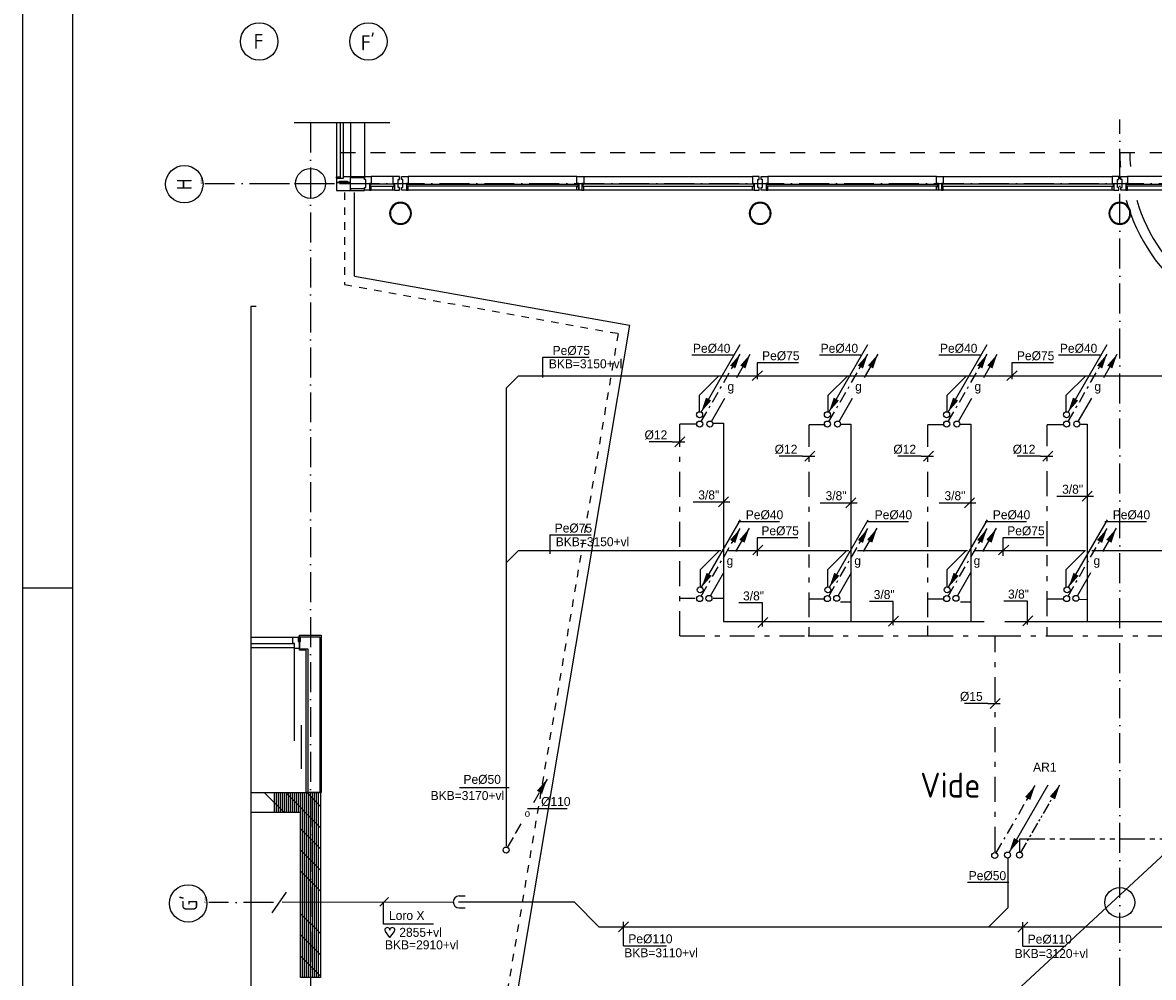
# Model space of a CAD drawing. Extents: x -39327 to 109237, y 358172 to 442272.
# Tile 2 of 96: x -39327 to -16689, y 380072 to 399192. Entities that reach past the tile are written whole.
import ezdxf
from ezdxf.enums import TextEntityAlignment as Align

# ---------------------------------------------------------------- set-up
doc = ezdxf.new("R2010")
doc.units = 0
doc.header["$LTSCALE"] = 100
for name, pattern in [('2322109', [10, 5, -2, 1, -2]), ('2322110', [10, 5, -1, 1, -1, 1, -1]), ('2322121', [2000, 1000, 1000]), ('2322134', [45, 40, -5]), ('CENTER4', [5, 3.125, -0.625, 0.625, -0.625]), ('DASHDOT', [9, 6, -1.5, 0, -1.5]), ('DASHED', [3, 1.5, -1.5]), ('HIDDEN', [2, 1, -1]), ('LURETOUR', [6, 4, -2])]:
    doc.linetypes.add(name, pattern=pattern)
doc.layers.get('0').update_dxf_attribs({"linetype": 'CONTINUOUS'})
for name, color, linetype in [('00KAD025', 2, 'CONTINUOUS'), ('00KAD070', 5, 'CONTINUOUS'), ('AL$1----_ALGEMEEN', 7, 'CONTINUOUS'), ('AL$1----_TEKST', 7, 'CONTINUOUS'), ('AL$7----_STRAMIEN', 1, 'DASHDOT'), ('AL21----_BUITENWAND', 4, 'CONTINUOUS'), ('AL22----_BINNENWAND', 7, 'CONTINUOUS'), ('AL23----_VLOEREN', 4, 'CONTINUOUS'), ('AL28----_KONSTRUKTIE', 3, 'CONTINUOUS'), ('AL31----_BUITENKOZ', 7, 'CONTINUOUS'), ('AL32----_BINNENKOZ', 7, 'CONTINUOUS'), ('AL32----_DRAAIR', 7, 'CONTINUOUS'), ('AL34----_BALUSTRADES', 4, 'DASHED'), ('ALN-----_BLOCKNAAM', 2, 'CONTINUOUS'), ('ALXA1---_RASTER50', 12, 'CONTINUOUS'), ('ALXAB---_PREFABBETON', 1, 'CONTINUOUS'), ('ALXOU---_GLAS', 7, 'CONTINUOUS'), ('BOUW', 8, 'CONTINUOUS'), ('WL5233--', 4, 'CONTINUOUS'), ('WL524---', 4, 'CONTINUOUS'), ('WL531---', 4, 'CONTINUOUS'), ('WL532---', 1, 'CONTINUOUS'), ('WL541---', 4, 'CONTINUOUS'), ('WL570---', 3, 'CONTINUOUS'), ('WL570---_HARTLIJN', 1, 'CONTINUOUS'), ('WL570---_RETOUR', 3, 'CONTINUOUS'), ('WM524---', 1, 'CONTINUOUS'), ('WM531---', 1, 'CONTINUOUS'), ('WM541---', 1, 'CONTINUOUS'), ('WM570---', 1, 'CONTINUOUS')]:
    doc.layers.add(name, color=color, linetype=linetype)
doc.styles.add('BURO-018', font='BUROFONT.shx', dxfattribs={"height": 180})
doc.styles.get("Standard").update_dxf_attribs({"font": 'ISOCP'})

# ---------------------------------------------------------------- blocks, each defined once
blk = doc.blocks.new('*U199', base_point=(38106, 55595))
at = {"color": 0, "linetype": 'CONTINUOUS'}
for p, q in [((38206, 55695), (38006, 55495)), ((38106, 55215), (38106, 55695)), ((38106, 55215), (38966, 55215))]:
    blk.add_line(p, q, dxfattribs=at)
at = {"color": 0, "linetype": 'CONTINUOUS', "style": 'BURO-018'}
blk.add_text('Pe%%c110', height=180, dxfattribs=at).set_placement((38206, 55265))
blk = doc.blocks.new('LDV1123')
at = {"color": 0, "linetype": 'CONTINUOUS'}
for p, q in [((6.75, 11.69), (5.81, 10.07)), ((5.44, 9.42), (4.5, 7.79)), ((1.56, 2.71), (2.5, 4.33)), ((0.25, 0.43), (1.19, 2.06))]:
    blk.add_line(p, q, dxfattribs=at)
blk.add_lwpolyline([(6.75, 11.69, 0, 1, 0), (5.5, 9.53, 1, 1, 0)], format="xyseb", dxfattribs=at)
blk.add_circle((0, 0), 0.5, dxfattribs=at)
at = {"color": 0, "linetype": 'CONTINUOUS', "style": 'BURO-018'}
blk.add_attdef('LD_TEXT1', text='', height=1.8, dxfattribs=at).set_placement((3.5, 6.06), align=Align.MIDDLE)
blk = doc.blocks.new('LDV3121')
at = {"color": 0, "linetype": 'CONTINUOUS'}
blk.add_line((0.25, 0.43), (6.75, 11.69), dxfattribs=at)
blk.add_lwpolyline([(0.25, 0.43, 0, 1, 0), (1.5, 2.6, 1, 1, 0)], format="xyseb", dxfattribs=at)
blk.add_circle((0, 0), 0.5, dxfattribs=at)
blk = doc.blocks.new('LDV1')
at = {"color": 0, "linetype": 'CONTINUOUS'}
for p, q in [((4.5, 7.79), (6.75, 11.69)), ((0.25, 0.43), (2.5, 4.33))]:
    blk.add_line(p, q, dxfattribs=at)
blk.add_lwpolyline([(6.75, 11.69, 0, 1, 0), (5.5, 9.53, 1, 1, 0)], format="xyseb", dxfattribs=at)
blk.add_circle((0, 0), 0.5, dxfattribs=at)
at = {"color": 0, "linetype": 'CONTINUOUS', "style": 'BURO-018'}
blk.add_attdef('LD_TEXT1', text='', height=1.8, dxfattribs=at).set_placement((3.5, 6.06), align=Align.MIDDLE)
blk = doc.blocks.new('*U170', base_point=(37157, 61575))
at = {"color": 0, "linetype": 'CONTINUOUS'}
for p, q in [((37257, 61675), (37057, 61475)), ((37007, 61575), (36543, 61575)), ((37007, 61575), (37257, 61575))]:
    blk.add_line(p, q, dxfattribs=at)
at = {"color": 0, "linetype": 'CONTINUOUS', "style": 'BURO-018'}
blk.add_text('%%C12', height=180, dxfattribs=at).set_placement((36907, 61625), align=Align.RIGHT)
blk = doc.blocks.new('LDV1109')
at = {"color": 0, "linetype": 'CONTINUOUS'}
for p, q in [((5.87, 10.18), (6.75, 11.69)), ((5.31, 9.2), (5.5, 9.53)), ((4, 6.93), (4.94, 8.55)), ((3.44, 5.95), (3.62, 6.28)), ((2.12, 3.68), (3.06, 5.3)), ((0.25, 0.43), (1.19, 2.06)), ((1.56, 2.71), (1.75, 3.03))]:
    blk.add_line(p, q, dxfattribs=at)
blk.add_lwpolyline([(6.75, 11.69, 0, 1, 0), (5.5, 9.53, 1, 1, 0)], format="xyseb", dxfattribs=at)
blk.add_circle((0, 0), 0.5, dxfattribs=at)
blk = doc.blocks.new('*U169', base_point=(39612, 57833))
at = {"color": 0, "linetype": 'CONTINUOUS'}
for p, q in [((39462, 57833), (38995, 57833)), ((39462, 57833), (39712, 57833)), ((39712, 57933), (39512, 57733))]:
    blk.add_line(p, q, dxfattribs=at)
at = {"color": 0, "linetype": 'CONTINUOUS', "style": 'BURO-018'}
blk.add_text('%%C15', height=180, dxfattribs=at).set_placement((39362, 57883), align=Align.RIGHT)
blk = doc.blocks.new('1010')
at = {"layer": 'AL$7----_STRAMIEN', "color": 7, "linetype": 'CONTINUOUS'}
blk.add_circle((0, 750), 750, dxfattribs=at)
at = {"layer": 'ALN-----_BLOCKNAAM', "linetype": 'CONTINUOUS'}
blk.add_text('1010', height=100, dxfattribs=at).set_placement((0, 0))
blk = doc.blocks.new('LDV1110')
at = {"color": 0, "linetype": 'CONTINUOUS'}
for p, q in [((5.87, 10.18), (6.75, 11.69)), ((5.5, 9.53), (5.69, 9.85)), ((4, 6.93), (4.94, 8.55)), ((5.12, 8.88), (5.31, 9.2)), ((3.25, 5.63), (3.44, 5.95)), ((3.62, 6.28), (3.81, 6.6)), ((2.12, 3.68), (3.06, 5.3)), ((0.25, 0.43), (1.19, 2.06)), ((1.37, 2.38), (1.56, 2.71)), ((1.75, 3.03), (1.94, 3.36))]:
    blk.add_line(p, q, dxfattribs=at)
blk.add_lwpolyline([(6.75, 11.69, 0, 1, 0), (5.5, 9.53, 1, 1, 0)], format="xyseb", dxfattribs=at)
blk.add_circle((0, 0), 0.5, dxfattribs=at)
blk = doc.blocks.new('LDS')
at = {"color": 0, "linetype": 'CONTINUOUS'}
for p, q in [((0, 1), (1, 1)), ((0, -1), (1, -1))]:
    blk.add_line(p, q, dxfattribs=at)
blk.add_arc((0, 0), 1, 90, 270, dxfattribs=at)
blk = doc.blocks.new('HART')
at = {"color": 1}
for q in [(-40, 52), (40, 52)]:
    blk.add_line((0, 0), q, dxfattribs=at)
for centre, start, end in [((-22, 66), 0, 217.1867), ((22, 66), 322.8133, 180)]:
    blk.add_arc(centre, 22.1, start, end, dxfattribs=at)

msp = doc.modelspace()

# ---------------------------------------------------------------- linework, layer by layer
at = {"color": 1, "linetype": 'CONTINUOUS'}
for p, q in [((-27986.8, 392486), (-28917.8, 392486)), ((-25102.4, 392529.5), (-25932.8, 392529.5)), ((-23793.1, 392381), (-24624.3, 392381)), ((-22545.7, 392529.5), (-23376.1, 392529.5)), ((-20157.1, 392529.5), (-20987.5, 392529.5)), ((-18691.7, 392381), (-19523, 392381)), ((-17756.5, 392529.5), (-18586.9, 392529.5)), ((-24721.9, 392026.4), (-24517.8, 392218.4)), ((-19620.5, 392026.4), (-19416.5, 392218.4)), ((-24174.2, 389196.5), (-25004.6, 389196.5)), ((-21593.5, 389196.5), (-22423.9, 389196.5)), ((-19228.8, 389196.5), (-20059.3, 389196.5)), ((-16828.2, 389196.5), (-17658.6, 389196.5)), ((-27944.9, 388930.6), (-28775.3, 388930.6)), ((-24709.9, 388535.2), (-24505.8, 388727.2)), ((-23806.8, 388875.5), (-24624.3, 388875.5)), ((-19788.6, 388535.2), (-19584.5, 388727.2)), ((-18885.5, 388875.5), (-19703, 388875.5)), ((-29586.8, 383867.2), (-30578.2, 383867.2)), ((-19581.5, 381969.5), (-20411.9, 381969.5))]:
    msp.add_line(p, q, dxfattribs=at)
at = {"layer": '00KAD025', "linetype": 'CONTINUOUS'}
for p, q in [((-39327.3, 442271.9), (-39327.3, 358171.9)), ((-39327.3, 387871.9), (-38327.3, 387871.9))]:
    msp.add_line(p, q, dxfattribs=at)
at = {"layer": '00KAD070', "linetype": 'CONTINUOUS'}
msp.add_line((-38327.3, 441271.9), (-38327.3, 359171.9), dxfattribs=at)
at = {"layer": 'AL$1----_ALGEMEEN', "color": 8}
for radius, start, end in [(3600, 180, 184.72383), (3400, 180, 184.72383), (3600, 195.43296, 344.56767), (3400, 196.36551, 343.63513)]:
    msp.add_arc((-13761.5, 396592.2), radius, start, end, dxfattribs=at)
at = {"layer": 'AL$7----_STRAMIEN', "color": 1}
for p, q in [((-33561.5, 397188), (-33561.5, 361961.8)), ((-17361.5, 362762.3), (-17361.5, 397248.7)), ((-35682.5, 395972.2), (-32474.9, 395972.2)), ((-34584, 395972.2), (14432.5, 395972.2)), ((-34303.8, 381572.2), (-35597.5, 381572.2))]:
    msp.add_line(p, q, dxfattribs=at)
at = {"layer": 'AL$7----_STRAMIEN', "color": 7, "linetype": 'CONTINUOUS'}
for centre in [(-34590.2, 398814.4), (-32404.6, 398814.4)]:
    msp.add_circle(centre, 375, dxfattribs=at)
at = {"layer": 'AL21----_BUITENWAND', "color": 8}
msp.add_line((-32481.5, 397188), (-32481.5, 396112.2), dxfattribs=at)
at = {"layer": 'AL21----_BUITENWAND', "color": 8, "linetype": 'HIDDEN', "ltscale": 3}
msp.add_line((-32961.5, 396592.2), (-1961.5, 396592.2), dxfattribs=at)
at = {"layer": 'AL22----_BINNENWAND', "color": 8}
for p, q in [((-33783.2, 386922.2), (-33349, 386922.2)), ((-33783.2, 386622.2), (-33783.2, 386922.2)), ((-33349, 386922.2), (-33349, 383772.2)), ((-33649, 386622.2), (-33783.2, 386622.2)), ((-33649, 383772.2), (-33649, 386622.2)), ((-33349, 383772.2), (-33649, 383772.2))]:
    msp.add_line(p, q, dxfattribs=at)
at = {"layer": 'AL22----_BINNENWAND', "color": 8, "linetype": 'CONTINUOUS'}
for p, q in [((-33783.2, 386892.2), (-33379, 386892.2)), ((-33379, 386892.2), (-33379, 383772.2)), ((-33783.2, 386652.2), (-33619, 386652.2)), ((-33619, 386652.2), (-33619, 383772.2))]:
    msp.add_line(p, q, dxfattribs=at)
at = {"layer": 'AL23----_VLOEREN', "color": 8}
for p, q in [((-32681.5, 394115), (-32681.5, 395792.2)), ((-30032.1, 369997.2), (-2261.5, 395692.2)), ((-32681.5, 394115), (-27175.8, 393131.5)), ((-27175.8, 393131.5), (-30032.1, 376172.2))]:
    msp.add_line(p, q, dxfattribs=at)
at = {"layer": 'AL28----_KONSTRUKTIE', "color": 8, "linetype": 'CONTINUOUS'}
for p, q in [((-34756.8, 383772.2), (-33361.5, 383772.2)), ((-33361.5, 383772.2), (-33361.5, 380072.2)), ((-33761.5, 383372.2), (-34756.8, 383372.2)), ((-33761.5, 380072.2), (-33761.5, 383372.2)), ((-33361.5, 380072.2), (-33761.5, 380072.2))]:
    msp.add_line(p, q, dxfattribs=at)
at = {"layer": 'AL28----_KONSTRUKTIE', "color": 8}
for points in [[(-17142.4, 395372.2, 1), (-17580.6, 395372.2, 1)], [(-17158.4, 395372.2, 1), (-17564.6, 395372.2, 1)]]:
    msp.add_lwpolyline(points, format="xyb", close=True, dxfattribs=at)
for centre in [(-33561.5, 395972.2), (-17361.5, 381572.2)]:
    msp.add_circle(centre, 300, dxfattribs=at)
for centre, radius, start, end in [((-31761.5, 395372.2), 219.1, 0, 180), ((-31761.5, 395372.2), 203.1, 0, 180), ((-24561.5, 395372.2), 219.1, 0, 180), ((-24561.5, 395372.2), 203.1, 0, 180), ((-31761.5, 395372.2), 219.1, 180, 0), ((-31761.5, 395372.2), 203.1, 180, 0), ((-24561.5, 395372.2), 219.1, 180, 0), ((-24561.5, 395372.2), 203.1, 180, 0)]:
    msp.add_arc(centre, radius, start, end, dxfattribs=at)
at = {"layer": 'AL31----_BUITENKOZ', "color": 8}
for p, q in [((-33041.5, 397188), (-33041.5, 396102.2)), ((-32763.5, 397188), (-32763.5, 396102.2)), ((-33041.5, 395990.2), (-33041.5, 395831.7)), ((-32763.5, 395990.2), (-33041.5, 395990.2)), ((-32763.5, 396112.2), (-32481.5, 396112.2)), ((-32763.5, 396082.2), (-32763.5, 396112.2)), ((-32481.5, 396082.2), (-32763.5, 396082.2)), ((-32763.5, 395831.7), (-32763.5, 395990.2)), ((-32481.5, 396112.2), (-32481.5, 396082.2)), ((-32481.5, 396111), (-32347.5, 396111)), ((-32481.5, 396052), (-32481.5, 396111)), ((-32453.5, 396052), (-32481.5, 396052)), ((-32453.5, 395892), (-32453.5, 396052)), ((-32381.5, 395967), (-32381.5, 395833)), ((-32347.5, 395967), (-32381.5, 395967)), ((-32381.5, 395967), (-32381.5, 395909)), ((-32347.5, 395967), (-32381.5, 395967)), ((-32373.5, 395959), (-32347.5, 395959)), ((-32373.5, 395917), (-32373.5, 395959)), ((-32347.5, 396111), (-32347.5, 395967)), ((-31913.5, 396111), (-32347.5, 396111)), ((-32347.5, 395959), (-32347.5, 395967)), ((-31913.5, 396111), (-31913.5, 395967)), ((-31779.5, 396111), (-31913.5, 396111)), ((-31913.5, 395967), (-31879.5, 395967)), ((-31913.5, 395967), (-31879.5, 395967)), ((-31913.5, 395959), (-31913.5, 395967)), ((-31887.5, 395959), (-31913.5, 395959)), ((-31887.5, 395917), (-31887.5, 395959)), ((-31879.5, 395967), (-31879.5, 395833)), ((-31879.5, 395967), (-31879.5, 395909)), ((-31807.5, 396052), (-31779.5, 396052)), ((-31807.5, 395892), (-31807.5, 396052)), ((-31779.5, 396052), (-31779.5, 396111)), ((-31743.5, 396111), (-31609.5, 396111)), ((-31743.5, 396052), (-31743.5, 396111)), ((-31715.5, 396052), (-31743.5, 396052)), ((-31715.5, 395892), (-31715.5, 396052)), ((-31643.5, 395967), (-31643.5, 395909)), ((-31609.5, 395967), (-31643.5, 395967)), ((-31643.5, 395967), (-31643.5, 395833)), ((-31609.5, 395967), (-31643.5, 395967)), ((-31635.5, 395959), (-31609.5, 395959)), ((-31635.5, 395917), (-31635.5, 395959)), ((-28228.5, 396111), (-31609.5, 396111)), ((-31609.5, 396111), (-31609.5, 395967)), ((-31609.5, 395959), (-31609.5, 395967)), ((-28228.5, 396111), (-28094.5, 396111)), ((-28228.5, 395967), (-28228.5, 396111)), ((-28228.5, 395967), (-28194.5, 395967)), ((-28228.5, 395959), (-28228.5, 395967)), ((-28194.5, 395967), (-28228.5, 395967)), ((-28202.5, 395959), (-28228.5, 395959)), ((-28202.5, 395917), (-28202.5, 395959)), ((-28194.5, 395967), (-28194.5, 395909)), ((-28194.5, 395833), (-28194.5, 395967)), ((-28128.5, 395967), (-28128.5, 395833)), ((-28094.5, 395967), (-28128.5, 395967)), ((-28128.5, 395967), (-28128.5, 395909)), ((-28094.5, 395967), (-28128.5, 395967)), ((-28120.5, 395959), (-28094.5, 395959)), ((-28120.5, 395917), (-28120.5, 395959)), ((-28094.5, 396111), (-24713.5, 396111)), ((-28094.5, 396111), (-28094.5, 395967)), ((-28094.5, 395959), (-28094.5, 395967)), ((-24713.5, 396111), (-24713.5, 395967)), ((-24579.5, 396111), (-24713.5, 396111)), ((-24713.5, 395967), (-24679.5, 395967)), ((-24713.5, 395967), (-24679.5, 395967)), ((-24713.5, 395959), (-24713.5, 395967)), ((-24687.5, 395959), (-24713.5, 395959)), ((-24687.5, 395917), (-24687.5, 395959)), ((-24679.5, 395967), (-24679.5, 395833)), ((-24679.5, 395967), (-24679.5, 395909)), ((-24607.5, 396052), (-24579.5, 396052)), ((-24607.5, 395892), (-24607.5, 396052)), ((-24579.5, 396052), (-24579.5, 396111)), ((-24543.5, 396111), (-24409.5, 396111)), ((-24543.5, 396052), (-24543.5, 396111)), ((-24515.5, 396052), (-24543.5, 396052)), ((-24515.5, 395892), (-24515.5, 396052)), ((-24443.5, 395967), (-24443.5, 395909)), ((-24409.5, 395967), (-24443.5, 395967)), ((-24443.5, 395967), (-24443.5, 395833)), ((-24409.5, 395967), (-24443.5, 395967)), ((-24435.5, 395959), (-24409.5, 395959)), ((-24435.5, 395917), (-24435.5, 395959)), ((-21028.5, 396111), (-24409.5, 396111)), ((-24409.5, 396111), (-24409.5, 395967)), ((-24409.5, 395959), (-24409.5, 395967)), ((-21028.5, 396111), (-20894.5, 396111)), ((-21028.5, 395967), (-21028.5, 396111)), ((-21028.5, 395967), (-20994.5, 395967)), ((-21028.5, 395959), (-21028.5, 395967)), ((-20994.5, 395967), (-21028.5, 395967)), ((-21002.5, 395959), (-21028.5, 395959)), ((-21002.5, 395917), (-21002.5, 395959)), ((-20994.5, 395967), (-20994.5, 395909)), ((-20994.5, 395833), (-20994.5, 395967)), ((-20928.5, 395967), (-20928.5, 395833)), ((-20894.5, 395967), (-20928.5, 395967)), ((-20928.5, 395967), (-20928.5, 395909)), ((-20894.5, 395967), (-20928.5, 395967)), ((-20920.5, 395959), (-20894.5, 395959)), ((-20920.5, 395917), (-20920.5, 395959)), ((-20894.5, 396111), (-17513.5, 396111)), ((-20894.5, 396111), (-20894.5, 395967)), ((-20894.5, 395959), (-20894.5, 395967)), ((-33041.5, 395831.7), (-32763.5, 395831.7)), ((-32763.5, 395861.7), (-32763.5, 395831.7)), ((-32481.5, 395861.7), (-32763.5, 395861.7)), ((-32763.5, 395831.7), (-32481.5, 395831.7)), ((-32481.5, 395892), (-32453.5, 395892)), ((-32481.5, 395833), (-32481.5, 395892)), ((-32481.5, 395831.7), (-32481.5, 395861.7)), ((-32381.5, 395833), (-32481.5, 395833)), ((-32381.5, 395909), (-32347.5, 395909)), ((-32347.5, 395909), (-32381.5, 395909)), ((-32381.5, 395909), (-32381.5, 395833)), ((-32381.5, 395833), (-32347.5, 395833)), ((-32347.5, 395917), (-32373.5, 395917)), ((-32347.5, 395909), (-32347.5, 395917)), ((-32347.5, 395833), (-32347.5, 395909)), ((-31913.5, 395833), (-32347.5, 395833)), ((-31913.5, 395917), (-31887.5, 395917)), ((-31913.5, 395909), (-31913.5, 395917)), ((-31879.5, 395909), (-31913.5, 395909)), ((-31913.5, 395909), (-31879.5, 395909)), ((-31913.5, 395833), (-31913.5, 395909)), ((-31879.5, 395833), (-31913.5, 395833)), ((-31879.5, 395909), (-31879.5, 395833)), ((-31879.5, 395833), (-31779.5, 395833)), ((-31779.5, 395892), (-31807.5, 395892)), ((-31779.5, 395833), (-31779.5, 395892)), ((-31743.5, 395892), (-31715.5, 395892)), ((-31743.5, 395833), (-31743.5, 395892)), ((-31643.5, 395833), (-31743.5, 395833)), ((-31643.5, 395909), (-31609.5, 395909)), ((-31609.5, 395909), (-31643.5, 395909)), ((-31643.5, 395909), (-31643.5, 395833)), ((-31643.5, 395833), (-31609.5, 395833)), ((-31609.5, 395917), (-31635.5, 395917)), ((-31609.5, 395909), (-31609.5, 395917)), ((-31609.5, 395833), (-31609.5, 395909)), ((-28228.5, 395833), (-31609.5, 395833)), ((-28228.5, 395917), (-28202.5, 395917)), ((-28228.5, 395909), (-28228.5, 395917)), ((-28228.5, 395909), (-28194.5, 395909)), ((-28228.5, 395833), (-28228.5, 395909)), ((-28194.5, 395909), (-28228.5, 395909)), ((-28194.5, 395833), (-28228.5, 395833)), ((-28194.5, 395909), (-28194.5, 395833)), ((-28128.5, 395833), (-28194.5, 395833)), ((-28094.5, 395909), (-28128.5, 395909)), ((-28128.5, 395909), (-28128.5, 395833)), ((-28128.5, 395909), (-28094.5, 395909)), ((-28128.5, 395833), (-28094.5, 395833)), ((-28094.5, 395917), (-28120.5, 395917)), ((-28094.5, 395909), (-28094.5, 395917)), ((-28094.5, 395833), (-28094.5, 395909)), ((-24713.5, 395833), (-28094.5, 395833)), ((-24713.5, 395917), (-24687.5, 395917)), ((-24713.5, 395909), (-24713.5, 395917)), ((-24679.5, 395909), (-24713.5, 395909)), ((-24713.5, 395909), (-24679.5, 395909)), ((-24713.5, 395833), (-24713.5, 395909)), ((-24679.5, 395833), (-24713.5, 395833)), ((-24679.5, 395909), (-24679.5, 395833)), ((-24679.5, 395833), (-24579.5, 395833)), ((-24579.5, 395892), (-24607.5, 395892)), ((-24579.5, 395833), (-24579.5, 395892)), ((-24543.5, 395892), (-24515.5, 395892)), ((-24543.5, 395833), (-24543.5, 395892)), ((-24443.5, 395833), (-24543.5, 395833)), ((-24443.5, 395909), (-24409.5, 395909)), ((-24409.5, 395909), (-24443.5, 395909)), ((-24443.5, 395909), (-24443.5, 395833)), ((-24443.5, 395833), (-24409.5, 395833)), ((-24409.5, 395917), (-24435.5, 395917)), ((-24409.5, 395909), (-24409.5, 395917)), ((-24409.5, 395833), (-24409.5, 395909)), ((-21028.5, 395833), (-24409.5, 395833)), ((-21028.5, 395917), (-21002.5, 395917)), ((-21028.5, 395909), (-21028.5, 395917)), ((-21028.5, 395909), (-20994.5, 395909)), ((-21028.5, 395833), (-21028.5, 395909)), ((-20994.5, 395909), (-21028.5, 395909)), ((-20994.5, 395833), (-21028.5, 395833)), ((-20994.5, 395909), (-20994.5, 395833)), ((-20928.5, 395833), (-20994.5, 395833)), ((-20894.5, 395909), (-20928.5, 395909)), ((-20928.5, 395909), (-20928.5, 395833)), ((-20928.5, 395909), (-20894.5, 395909)), ((-20928.5, 395833), (-20894.5, 395833)), ((-20894.5, 395917), (-20920.5, 395917)), ((-20894.5, 395909), (-20894.5, 395917)), ((-20894.5, 395833), (-20894.5, 395909)), ((-17513.5, 395833), (-20894.5, 395833))]:
    msp.add_line(p, q, dxfattribs=at)
at = {"layer": 'AL31----_BUITENKOZ', "color": 8, "linetype": 'CONTINUOUS'}
for p, q in [((-33041.5, 396102.2), (-32967.5, 396102.2)), ((-33041.5, 396078.2), (-33041.5, 396102.2)), ((-33031.5, 396078.2), (-33041.5, 396078.2)), ((-32907.5, 396068.2), (-33041.5, 396068.2)), ((-33041.5, 396068.2), (-33041.5, 395990.2)), ((-33041.5, 395990.2), (-33029.5, 395990.2)), ((-33031.5, 396068.2), (-33031.5, 396078.2)), ((-32967.5, 396068.2), (-33031.5, 396068.2)), ((-33029.5, 395990.2), (-33001.5, 395990.2)), ((-33001.5, 395990.2), (-32981.5, 395990.2)), ((-33001.5, 395990.2), (-33001.5, 395990.2)), ((-32981.5, 396018.2), (-32821.5, 396018.2)), ((-32981.5, 395990.2), (-32981.5, 396018.2)), ((-32967.5, 396102.2), (-32967.5, 396068.2)), ((-32907.5, 396102.2), (-32907.5, 396068.2)), ((-32801.5, 396102.2), (-32907.5, 396102.2)), ((-32821.5, 396018.2), (-32821.5, 395990.2)), ((-32821.5, 395990.2), (-32803.5, 395990.2)), ((-32803.5, 395990.2), (-32775.5, 395990.2)), ((-32803.5, 395990.2), (-32803.5, 395990.2)), ((-32785.5, 396102.2), (-32801.5, 396102.2)), ((-32777.5, 396102.2), (-32785.5, 396102.2)), ((-32763.5, 396102.2), (-32777.5, 396102.2)), ((-32775.5, 395990.2), (-32763.5, 395990.2)), ((-32763.5, 396028.1), (-32763.5, 396102.2)), ((-32763.5, 395990.2), (-32763.5, 396028.1))]:
    msp.add_line(p, q, dxfattribs=at)
at = {"layer": 'AL31----_BUITENKOZ', "color": 8}
for points in [[(-17513.5, 395967), (-17479.5, 395967), (-17479.5, 395833), (-17379.5, 395833), (-17379.5, 395892), (-17407.5, 395892), (-17407.5, 396052), (-17379.5, 396052), (-17379.5, 396111), (-17513.5, 396111)], [(-17513.5, 395909), (-17513.5, 395917), (-17487.5, 395917), (-17487.5, 395959), (-17513.5, 395959), (-17513.5, 395967), (-17479.5, 395967), (-17479.5, 395909)], [(-17209.5, 395967), (-17243.5, 395967), (-17243.5, 395833), (-17343.5, 395833), (-17343.5, 395892), (-17315.5, 395892), (-17315.5, 396052), (-17343.5, 396052), (-17343.5, 396111), (-17209.5, 396111)], [(-17209.5, 395909), (-17209.5, 395917), (-17235.5, 395917), (-17235.5, 395959), (-17209.5, 395959), (-17209.5, 395967), (-17243.5, 395967), (-17243.5, 395909)], [(-17479.5, 395909), (-17479.5, 395833), (-17513.5, 395833), (-17513.5, 395909)], [(-17243.5, 395909), (-17243.5, 395833), (-17209.5, 395833), (-17209.5, 395909)]]:
    msp.add_lwpolyline(points, close=True, dxfattribs=at)
for points in [[(-13828.5, 396111), (-17209.5, 396111)], [(-13828.5, 395833), (-17209.5, 395833)]]:
    msp.add_lwpolyline(points, dxfattribs=at)
at = {"layer": 'AL32----_BINNENKOZ', "color": 8}
for points in [[(-34756.8, 386886.2), (-33917.2, 386886.2)], [(-33783.2, 386658.2), (-33883.2, 386658.2), (-33883.2, 386760.2), (-33917.2, 386760.2), (-33917.2, 386886.2), (-33813.2, 386886.2), (-33813.2, 386798.2), (-33783.2, 386798.2), (-33783.2, 386658.2)], [(-33813.2, 386798.2), (-33767.2, 386798.2), (-33767.2, 386886.2), (-33813.2, 386886.2)], [(-34756.8, 386760.2), (-33883.2, 386760.2)], [(-34756.8, 386680.2), (-33883.2, 386680.2)]]:
    msp.add_lwpolyline(points, dxfattribs=at)
at = {"layer": 'AL32----_DRAAIR', "color": 8}
msp.add_lwpolyline([(-33883.2, 384812.2), (-33883.2, 386680.2)], dxfattribs=at)
at = {"layer": 'AL34----_BALUSTRADES', "color": 8}
for p, q in [((-32881.5, 395792.2), (-32881.5, 393945.9)), ((-32881.5, 393945.9), (-27406.2, 392967.5)), ((-27406.2, 392967.5), (-30232.1, 376189))]:
    msp.add_line(p, q, dxfattribs=at)
at = {"layer": 'ALXA1---_RASTER50', "color": 8}
for p, q in [((-34281.5, 383372.2), (-34281.5, 383772.2)), ((-34241.5, 383372.2), (-34241.5, 383772.2)), ((-34201.5, 383372.2), (-34201.5, 383772.2)), ((-34161.5, 383372.2), (-34161.5, 383772.2)), ((-34121.5, 383372.2), (-34121.5, 383772.2)), ((-34081.5, 383372.2), (-34081.5, 383772.2)), ((-34041.5, 383372.2), (-34041.5, 383772.2)), ((-34001.5, 383372.2), (-34001.5, 383772.2)), ((-33961.5, 383372.2), (-33961.5, 383772.2)), ((-33921.5, 383372.2), (-33921.5, 383772.2)), ((-33881.5, 383372.2), (-33881.5, 383772.2)), ((-33841.5, 383372.2), (-33841.5, 383772.2)), ((-33801.5, 383372.2), (-33801.5, 383772.2)), ((-33761.5, 383372.2), (-33761.5, 383772.2)), ((-33721.5, 380072.2), (-33721.5, 383772.2)), ((-33681.5, 380072.2), (-33681.5, 383772.2)), ((-33641.5, 380072.2), (-33641.5, 383772.2)), ((-33601.5, 380072.2), (-33601.5, 383772.2)), ((-33561.5, 380072.2), (-33561.5, 383772.2)), ((-33521.5, 380072.2), (-33521.5, 383772.2)), ((-33481.5, 380072.2), (-33481.5, 383772.2)), ((-33441.5, 380072.2), (-33441.5, 383772.2)), ((-33401.5, 380072.2), (-33401.5, 383772.2))]:
    msp.add_line(p, q, dxfattribs=at)
at = {"layer": 'ALXAB---_PREFABBETON', "color": 8}
for p, q in [((-34088.7, 383372.2), (-34488.7, 383772.2)), ((-33361.5, 383069.3), (-34064.5, 383772.2)), ((-33361.5, 383493.6), (-33640.2, 383772.2)), ((-33361.5, 382645), (-33761.5, 383045)), ((-33361.5, 382220.8), (-33761.5, 382620.8)), ((-33361.5, 381796.5), (-33761.5, 382196.5)), ((-33361.5, 380948), (-33761.5, 381348)), ((-33361.5, 380523.7), (-33761.5, 380923.7)), ((-33361.5, 380099.4), (-33761.5, 380499.4)), ((-33758.6, 380072.2), (-33761.5, 380075.2))]:
    msp.add_line(p, q, dxfattribs=at)
at = {"layer": 'ALXOU---_GLAS', "color": 8}
for p, q in [((-32963.5, 396072.2), (-32963.5, 397188)), ((-32911.5, 397188), (-32911.5, 396072.2)), ((-32911.5, 396072.2), (-32963.5, 396072.2)), ((-31887.5, 395959), (-32373.5, 395959)), ((-32373.5, 395959), (-32373.5, 395917)), ((-31887.5, 395917), (-31887.5, 395959)), ((-31635.5, 395959), (-28202.5, 395959)), ((-31635.5, 395917), (-31635.5, 395959)), ((-28202.5, 395959), (-28202.5, 395917)), ((-24687.5, 395959), (-28120.5, 395959)), ((-28120.5, 395959), (-28120.5, 395917)), ((-24687.5, 395917), (-24687.5, 395959)), ((-24435.5, 395959), (-21002.5, 395959)), ((-24435.5, 395917), (-24435.5, 395959)), ((-21002.5, 395959), (-21002.5, 395917)), ((-17487.5, 395959), (-20920.5, 395959)), ((-20920.5, 395959), (-20920.5, 395917)), ((-17487.5, 395917), (-17487.5, 395959)), ((-32373.5, 395917), (-31887.5, 395917)), ((-28202.5, 395917), (-31635.5, 395917)), ((-28120.5, 395917), (-24687.5, 395917)), ((-21002.5, 395917), (-24435.5, 395917)), ((-20920.5, 395917), (-17487.5, 395917))]:
    msp.add_line(p, q, dxfattribs=at)
msp.add_lwpolyline([(-13802.5, 395959), (-13802.5, 395917), (-17235.5, 395917), (-17235.5, 395959)], close=True, dxfattribs=at)
at = {"layer": 'WL524---', "linetype": '2322121'}
for p, q in [((-29649.4, 391871.2), (-29400.3, 392120.3)), ((-29400.3, 392120.3), (-24963.6, 392120.2)), ((-25387.8, 392120.2), (-25778.2, 391729.8)), ((-24963.6, 392120.2), (-22563.7, 392120.2)), ((-22807.1, 392120.2), (-23197.5, 391729.8)), ((-22563.7, 392120.2), (-20163.7, 392120.2)), ((-20430.4, 392120.2), (-20820.9, 391729.8)), ((-20163.7, 392120.2), (-17763.7, 392120.2)), ((-18041.8, 392120.2), (-18432.2, 391729.8)), ((-17763.7, 392120.2), (-13878, 392120.2)), ((-29649.4, 391871.2), (-29649.5, 388371.1)), ((-25778.2, 391390.6), (-25778.2, 391729.8)), ((-23197.5, 391390.6), (-23197.5, 391729.8)), ((-20820.9, 391390.6), (-20820.9, 391729.8)), ((-18432.2, 391390.6), (-18432.2, 391729.8)), ((-29649.5, 388371.1), (-29400.3, 388620.3)), ((-29400.3, 388620.3), (-25345.9, 388620.2)), ((-25372.5, 388620.2), (-25754.2, 388238.6)), ((-25192.3, 388620.2), (-24963.6, 388620.2)), ((-24963.6, 388620.2), (-22783.9, 388620.2)), ((-22827.9, 388620.2), (-23209.5, 388238.6)), ((-22610.9, 388620.2), (-22563.7, 388620.2)), ((-22563.7, 388620.2), (-20413.8, 388620.2)), ((-20439.2, 388620.2), (-20820.9, 388238.6)), ((-20275.5, 388620.2), (-20163.7, 388620.2)), ((-20163.7, 388620.2), (-18047.7, 388620.2)), ((-18056.3, 388620.2), (-18438, 388238.6)), ((-17924.7, 388620.2), (-17763.7, 388620.2)), ((-17763.7, 388620.2), (-14454.1, 388620.2)), ((-29649.5, 388371.1), (-29649.6, 382700)), ((-25754.2, 387899.4), (-25754.2, 388238.6)), ((-23209.5, 387899.4), (-23209.5, 388238.6)), ((-20820.9, 387899.4), (-20820.9, 388238.6)), ((-18438, 387899.4), (-18438, 388238.6)), ((-19606.3, 382452.6), (-19606.3, 381464.2)), ((-34128.9, 381583.4), (-30722.6, 381579.8)), ((-30603.5, 381583.4), (-28285.2, 381583.4)), ((-28285.2, 381583.4), (-27788.4, 381086.6)), ((-19984, 381086.5), (-19606.3, 381464.2)), ((-27788.4, 381086.6), (-19984, 381086.5)), ((-19984, 381086.5), (-15416.2, 381086.4))]:
    msp.add_line(p, q, dxfattribs=at)
at = {"layer": 'WL531---', "linetype": '2322109'}
for p, q in [((-25850.2, 391150.6), (-26171.9, 391150.6)), ((-26171.9, 388693.3), (-26171.9, 391150.6)), ((-23257.5, 391138.6), (-23579.2, 391138.6)), ((-23579.2, 388693.3), (-23579.2, 391138.6)), ((-20880.9, 391138.6), (-21202.6, 391138.6)), ((-21202.6, 388693.3), (-21202.6, 391138.6)), ((-18492.2, 391138.6), (-18813.9, 391138.6)), ((-18813.9, 388708.7), (-18813.9, 391138.6)), ((-26171.9, 386909.1), (-26171.9, 388524.4)), ((-23579.2, 387282.6), (-23579.2, 388539.8)), ((-21202.6, 387282.6), (-21202.6, 388555.1)), ((-18813.9, 387304.2), (-18813.9, 388524.4)), ((-25862.2, 387659.4), (-26171.9, 387659.4)), ((-23269.5, 387647.4), (-23591.2, 387647.4)), ((-20892.9, 387647.4), (-21214.6, 387647.4)), ((-18504.2, 387647.4), (-18825.9, 387647.4)), ((-26171.9, 386909.1), (-23599.7, 386909.1)), ((-23599.7, 386909.1), (-21199.7, 386909.1)), ((-23579.2, 386909.1), (-23579.2, 387088)), ((-21202.6, 386909.1), (-21202.6, 387109.6)), ((-21199.7, 386909.1), (-19842.4, 386909.1)), ((-19857.2, 382585.5), (-19857.7, 386909.1)), ((-19842.4, 386909.1), (-18799.7, 386909.1)), ((-18813.9, 386909.1), (-18813.9, 387088)), ((-18799.7, 386909.1), (-13354, 386913.6))]:
    msp.add_line(p, q, dxfattribs=at)
at = {"layer": 'WL532---', "linetype": '2322110'}
for p, q in [((-19361.1, 382844.3), (-13285.7, 382844.3)), ((-19361.1, 382590.7), (-19361.1, 382844.3))]:
    msp.add_line(p, q, dxfattribs=at)
at = {"layer": 'WL541---', "color": 3, "linetype": '2322134'}
for p, q in [((-25504, 391167.3), (-25295.8, 391167.3)), ((-25295.8, 391167.3), (-25295.8, 387667.3)), ((-22953.8, 391152.2), (-22745.6, 391152.2)), ((-22745.6, 391152.2), (-22745.6, 387592.2)), ((-20553.8, 391152.2), (-20345.6, 391152.2)), ((-20345.6, 391152.2), (-20345.6, 387592.2)), ((-18141.4, 391152.2), (-18013.7, 391152.2)), ((-18013.7, 391152.2), (-18013.7, 387202.5)), ((-25504, 387667.3), (-25295.8, 387667.3)), ((-25295.8, 387667.3), (-25295.8, 387199.3)), ((-22953.8, 387592.2), (-22745.6, 387592.2)), ((-22745.6, 387592.2), (-22745.6, 387199.3)), ((-20553.8, 387592.2), (-20345.6, 387592.2)), ((-20345.6, 387592.2), (-20345.6, 387199.3)), ((-18170.3, 387649.2), (-18014.2, 387639.5)), ((-25295.8, 387199.3), (-22745.6, 387199.3)), ((-22745.6, 387199.3), (-20345.6, 387199.3)), ((-20345.6, 387199.3), (-20076.6, 387199.3)), ((-19663.6, 387199.3), (-18073.4, 387199.3)), ((-18073.4, 387199.3), (-14366, 387199.3))]:
    msp.add_line(p, q, dxfattribs=at)
at = {"layer": 'WL570---', "color": 1}
for p, q in [((-24624.3, 392381), (-24624.3, 392050.5)), ((-19523, 392381), (-19523, 392050.5)), ((-24624.3, 388875.5), (-24624.3, 388511.3)), ((-19703, 388875.5), (-19703, 388511.3))]:
    msp.add_line(p, q, dxfattribs=at)
at = {"layer": 'WL570---_HARTLIJN', "color": 1, "linetype": 'CONTINUOUS'}
msp.add_line((-28425.6, 383446), (-29219.1, 383446), dxfattribs=at)
at = {"layer": 'WL570---_RETOUR', "color": 1}
for p, q in [((-32177.6, 381496.6), (-32002.2, 381671.9)), ((-32100.9, 381135), (-32100.9, 381584.2)), ((-31103.3, 381135), (-32100.9, 381135))]:
    msp.add_line(p, q, dxfattribs=at)
at = {"layer": 'WM531---', "linetype": 'CONTINUOUS'}
for p, q in [((-25195.6, 389693.3), (-25395.6, 389493.3)), ((-22647.5, 389677.5), (-22847.5, 389477.5)), ((-20267.9, 389677.5), (-20467.9, 389477.5)), ((-18622.1, 389707.5), (-17885.1, 389707.5)), ((-17911.8, 389807.5), (-18111.8, 389607.5)), ((-25905.9, 389593.3), (-25168.9, 389593.3)), ((-23357.9, 389577.5), (-22620.8, 389577.5)), ((-20978.3, 389577.5), (-20241.2, 389577.5)), ((-24515.6, 387571.6), (-24986.3, 387571.6)), ((-24515.6, 387101.1), (-24515.6, 387571.6)), ((-21899.8, 387598.7), (-22370.4, 387598.7)), ((-21899.8, 387128.3), (-21899.8, 387598.7)), ((-19211.5, 387607.8), (-19682.2, 387607.8)), ((-19211.5, 387137.3), (-19211.5, 387607.8)), ((-24406.6, 387276), (-24606.6, 387076)), ((-21790.7, 387303.2), (-21990.7, 387103.2)), ((-19102.5, 387312.2), (-19302.5, 387112.2))]:
    msp.add_line(p, q, dxfattribs=at)
at = {"layer": 'WM570---', "color": 1}
for p, q in [((-33891.8, 397188), (-31972.7, 397188)), ((-34649.2, 393506.1), (-34756.8, 393506.1)), ((-34756.8, 393506.1), (-34756.8, 393506.1)), ((-34756.8, 393506.1), (-34756.8, 362233.3)), ((-34332.6, 381363.8), (-34047.2, 381780.7))]:
    msp.add_line(p, q, dxfattribs=at)
at = {"layer": 'WM570---', "linetype": 'LURETOUR'}
for p, q in [((-28917.8, 392486), (-28919.2, 392061.1)), ((-28775.3, 388933.7), (-28771.3, 388554.4))]:
    msp.add_line(p, q, dxfattribs=at)
at = {"layer": 'WM570---'}
msp.add_line((-33749, 385124.1), (-33749, 384246.4), dxfattribs=at)

# ---------------------------------------------------------------- block references
at = {"layer": 'AL$7----_STRAMIEN'}
ref = msp.add_blockref('1010', (-35715.1, 395955.2), dxfattribs=dict(at, xscale=0.5, yscale=0.5, zscale=0.5, rotation=90))
ref.add_attrib('STR-NAAM', 'H', dxfattribs={"color": 3, "linetype": 'CONTINUOUS', "height": 300, "rotation": 90}).set_placement((-36090.1, 395955.2), align=Align.MIDDLE)
ref = msp.add_blockref('1010', (-35636.4, 381553.7), dxfattribs=dict(at, xscale=0.5, yscale=0.5, zscale=0.5, rotation=90))
ref.add_attrib('STR-NAAM', "G'", dxfattribs={"color": 3, "linetype": 'CONTINUOUS', "height": 300, "rotation": 90}).set_placement((-36011.4, 381553.7), align=Align.MIDDLE)
at = {"layer": 'WL5233--', "color": 2}
ref = msp.add_blockref('LDV1123', (-29647.2, 382621.8), dxfattribs=dict(at, xscale=121.5, yscale=121.5, zscale=121.5))
ref.add_attrib('LD_TEXT1', 'o', dxfattribs={"layer": '0', "color": 1, "linetype": 'CONTINUOUS', "height": 145.8, "style": 'BURO-018'}).set_placement((-29221.9, 383358.4), align=Align.MIDDLE)
at = {"layer": 'WL524---', "color": 2, "xscale": 120, "yscale": 120, "zscale": 120}
for p in [(-25773.3, 391340.4), (-23216.6, 391340.4), (-20828, 391340.4), (-18427.3, 391340.4), (-25763, 387832.9), (-23206.4, 387832.9), (-20817.7, 387832.9), (-18417.1, 387832.9), (-19608.4, 382522.3)]:
    msp.add_blockref('LDV3121', p, dxfattribs=at)
at = {"layer": 'WL524---', "color": 2, "xscale": 120, "yscale": 120, "zscale": 120, "rotation": 359.999236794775}
msp.add_blockref('LDS', (-30586.8, 381582.3), dxfattribs=at)
at = {"layer": 'WL531---', "color": 2, "xscale": 120.0000000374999, "yscale": 120.0000000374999, "zscale": 120.0000000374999}
for p in [(-25771.7, 391152.1), (-23215.1, 391152.1), (-20826.4, 391152.1), (-18425.8, 391152.1), (-25771.7, 387657.7), (-23215.1, 387657.7), (-20826.4, 387657.7), (-18425.8, 387657.7), (-19865.6, 382512.2)]:
    msp.add_blockref('LDV1109', p, dxfattribs=at)
at = {"layer": 'WL532---', "color": 2, "xscale": 120, "yscale": 120, "zscale": 120}
msp.add_blockref('LDV1110', (-19370.8, 382522.7), dxfattribs=at)
at = {"layer": 'WL541---', "color": 2}
ref = msp.add_blockref('LDV1', (-25568.8, 391152.1), dxfattribs=dict(at, xscale=120.0000000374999, yscale=120.0000000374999, zscale=120.0000000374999))
ref.add_attrib('LD_TEXT1', 'g', dxfattribs={"layer": '0', "color": 1, "linetype": 'CONTINUOUS', "height": 180, "style": 'BURO-018'}).set_placement((-25148.8, 391879.6), align=Align.MIDDLE)
ref = msp.add_blockref('LDV1', (-23012.1, 391152.1), dxfattribs=dict(at, xscale=120.0000000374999, yscale=120.0000000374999, zscale=120.0000000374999))
ref.add_attrib('LD_TEXT1', 'g', dxfattribs={"layer": '0', "color": 1, "linetype": 'CONTINUOUS', "height": 180, "style": 'BURO-018'}).set_placement((-22592.1, 391879.6), align=Align.MIDDLE)
ref = msp.add_blockref('LDV1', (-20623.5, 391152.1), dxfattribs=dict(at, xscale=120.0000000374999, yscale=120.0000000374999, zscale=120.0000000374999))
ref.add_attrib('LD_TEXT1', 'g', dxfattribs={"layer": '0', "color": 1, "linetype": 'CONTINUOUS', "height": 180, "style": 'BURO-018'}).set_placement((-20203.5, 391879.6), align=Align.MIDDLE)
ref = msp.add_blockref('LDV1', (-18222.8, 391152.1), dxfattribs=dict(at, xscale=120.0000000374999, yscale=120.0000000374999, zscale=120.0000000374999))
ref.add_attrib('LD_TEXT1', 'g', dxfattribs={"layer": '0', "color": 1, "linetype": 'CONTINUOUS', "height": 180, "style": 'BURO-018'}).set_placement((-17802.8, 391879.6), align=Align.MIDDLE)
ref = msp.add_blockref('LDV1', (-25586.4, 387662.8), dxfattribs=dict(at, xscale=120.0000000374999, yscale=120.0000000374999, zscale=120.0000000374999))
ref.add_attrib('LD_TEXT1', 'g', dxfattribs={"layer": '0', "color": 1, "linetype": 'CONTINUOUS', "height": 180, "style": 'BURO-018'}).set_placement((-25166.4, 388390.3), align=Align.MIDDLE)
ref = msp.add_blockref('LDV1', (-23029.8, 387662.8), dxfattribs=dict(at, xscale=120.0000000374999, yscale=120.0000000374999, zscale=120.0000000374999))
ref.add_attrib('LD_TEXT1', 'g', dxfattribs={"layer": '0', "color": 1, "linetype": 'CONTINUOUS', "height": 180, "style": 'BURO-018'}).set_placement((-22609.8, 388390.3), align=Align.MIDDLE)
ref = msp.add_blockref('LDV1', (-20641.1, 387662.8), dxfattribs=dict(at, xscale=120.0000000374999, yscale=120.0000000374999, zscale=120.0000000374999))
ref.add_attrib('LD_TEXT1', 'g', dxfattribs={"layer": '0', "color": 1, "linetype": 'CONTINUOUS', "height": 180, "style": 'BURO-018'}).set_placement((-20221.1, 388390.3), align=Align.MIDDLE)
ref = msp.add_blockref('LDV1', (-18240.5, 387662.8), dxfattribs=dict(at, xscale=120.0000000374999, yscale=120.0000000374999, zscale=120.0000000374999))
ref.add_attrib('LD_TEXT1', 'g', dxfattribs={"layer": '0', "color": 1, "linetype": 'CONTINUOUS', "height": 180, "style": 'BURO-018'}).set_placement((-17820.5, 388390.3), align=Align.MIDDLE)
at = {"layer": 'WM524---'}
for p in [(-27299.8, 381084.7), (-19305.5, 381078.4)]:
    msp.add_blockref('*U199', p, dxfattribs=at)
at = {"layer": 'WM531---'}
for name, p in [('*U170', (-26171.1, 390796.6)), ('*U170', (-23566.4, 390508.7)), ('*U170', (-21189.7, 390508.7)), ('*U170', (-18801.1, 390508.7)), ('*U169', (-19856, 385559.6))]:
    msp.add_blockref(name, p, dxfattribs=at)
at = {"layer": 'WM570---', "xscale": 2.25, "yscale": 2.25, "zscale": 2.25}
msp.add_blockref('HART', (-31975.4, 380871.9), dxfattribs=at)

# ---------------------------------------------------------------- texts
at = {"color": 1, "linetype": 'CONTINUOUS', "style": 'BURO-018'}
for s, p in [('Pe%%c75', (-28716.6, 392536)), ('Pe%%c40', (-25907.2, 392579.5)), ('Pe%%c75', (-24522.9, 392431)), ('Pe%%c40', (-23350.5, 392579.5)), ('Pe%%c40', (-20961.9, 392579.5)), ('Pe%%c75', (-19421.6, 392431)), ('Pe%%c40', (-18561.2, 392579.5)), ('Pe%%c40', (-24848.9, 389246.5)), ('Pe%%c40', (-22268.2, 389246.5)), ('Pe%%c40', (-19903.6, 389246.5)), ('Pe%%c40', (-17502.9, 389246.5)), ('Pe%%c75', (-28674.7, 388980.6)), ('Pe%%c75', (-24536.7, 388925.5)), ('Pe%%c75', (-19615.3, 388925.5)), ('Pe%%c50', (-30501.1, 383947.9)), ('Pe%%c50', (-20386.3, 382019.5))]:
    msp.add_text(s, height=180, dxfattribs=at).set_placement(p)
at = {"layer": 'AL$1----_TEKST', "color": 8}
msp.add_text('Vide', height=500, dxfattribs=at).set_placement((-21355.5, 383672.2))
at = {"layer": 'AL$7----_STRAMIEN', "color": 3, "linetype": 'CONTINUOUS'}
for tag, p in [('F', (-34601.9, 398815.3)), ("F'", (-32416.4, 398815.3))]:
    msp.add_attdef(tag, text='A', height=300, rotation=360, dxfattribs=at).set_placement(p, align=Align.MIDDLE)
at = {"layer": 'BOUW', "color": 1, "style": 'BURO-018'}
msp.add_text('AR1', height=180, dxfattribs=at).set_placement((-19096.8, 384194.6))
at = {"layer": 'WL570---_HARTLIJN', "color": 1, "linetype": 'CENTER4', "style": 'BURO-018'}
msp.add_text('%%c110', height=180, dxfattribs=at).set_placement((-28947.1, 383504.3))
at = {"layer": 'WL570---_RETOUR', "color": 1, "style": 'BURO-018'}
msp.add_text('Loro X', height=180, dxfattribs=at).set_placement((-31991.2, 381222.7))
at = {"layer": 'WM531---', "linetype": 'CONTINUOUS', "style": 'BURO-018'}
for p in [(-25380.1, 389643.3), (-18096.3, 389757.5), (-22832, 389627.5), (-20452.4, 389627.5), (-24484, 387621.6), (-21868.2, 387648.7), (-19179.9, 387657.8)]:
    msp.add_text('3/8"', height=180, dxfattribs=at).set_placement(p, align=Align.RIGHT)
at = {"layer": 'WM541---', "color": 1, "style": 'BURO-018'}
for s, p in [('BKB=3150+vl', (-28792.4, 392269.5)), ('BKB=3150+vl', (-28654.1, 388706.6)), ('BKB=3170+vl', (-31158.6, 383623.3)), ('BKB=2910+vl', (-32072.1, 380634)), ('BKB=3110+vl', (-27281.4, 380475.1)), ('BKB=3120+vl', (-19466, 380459.7))]:
    msp.add_text(s, height=180, dxfattribs=at).set_placement(p)
at = {"layer": 'WM570---', "color": 1, "style": 'BURO-018'}
msp.add_text('2855+vl', height=180, dxfattribs=at).set_placement((-31786, 380884.2))

doc.saveas('drawing.dxf')
